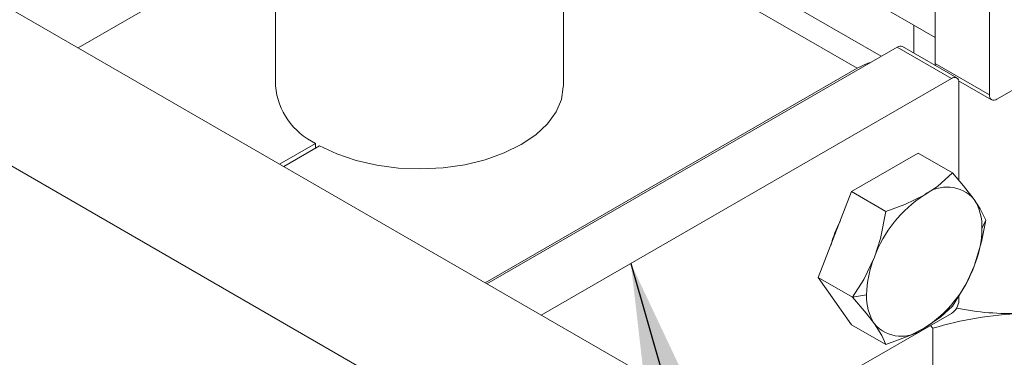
# Model space of a CAD drawing. Header units: millimetres. Extents: x 450 to 25135, y 150 to 17673.
# Tile 16 of 201: x 3916 to 4172, y 2262 to 2350. Entities that reach past the tile are written whole.
import ezdxf

# ---------------------------------------------------------------- set-up
doc = ezdxf.new("R2010")
doc.units = ezdxf.units.MM
doc.linetypes.add('SLD-Continua', pattern=[0])
doc.layers.add('COTAS', color=1, linetype='SLD-Continua')
doc.layers.add('OCULTA', color=8, linetype='SLD-Continua')
doc.styles.get("Standard").update_dxf_attribs({"font": 'ARIALN.TTF'})
doc.dimstyles.new('SLDDIMSTYLE0', dxfattribs={"dimtxt": 0.18, "dimasz": 105, "dimexe": 0, "dimexo": 0.0625, "dimgap": 0, "dimtad": 0, "dimtih": 1, "dimtoh": 1, "dimdec": 0, "dimrnd": 1e-09, "dimzin": 0, "dimdsep": 46, "dimtxsty": 'Standard', "dimsah": 1, "dimcen": 0.09, "dimadec": 0, "dimazin": 0, "dimtfac": 105, "dimtdec": 0, "dimtofl": 0, "dimtmove": 0, "dimatfit": 3, "dimfxl": 1, "dimfrac": 2, "dimtolj": 1, "dimtzin": 0, "dimarcsym": 0})

msp = doc.modelspace()

# ---------------------------------------------------------------- linework, layer by layer
at = {"color": 7, "linetype": 'SLD-Continua', "lineweight": 18, "ltscale": 30}
for p, q in [((3982.41, 4868.74), (3982.41, 2332.77)), ((4057.41, 2332.77), (4057.41, 4868.87)), ((4148.7, 2348.59), (4148.7, 2341.3))]:
    msp.add_line(p, q, dxfattribs=at)
at = {"layer": 'COTAS', "linetype": 'SLD-Continua', "lineweight": 18, "ltscale": 30}
for p, q in [((4290.2, 2398.48), (4170.34, 2329.29)), ((4154.26, 2395.33), (4154.26, 2338.58)), ((4168.4, 2387.16), (4168.4, 2330.41)), ((3982.41, 2372.35), (3931, 2342.67)), ((4133.93, 2337.36), (4081.43, 2367.67)), ((4140.23, 2340.49), (4091.42, 2368.66)), ((4116.5, 2367.18), (4154.26, 2345.39)), ((4144.36, 2342.87), (4037.5, 2281.19)), ((4158.5, 2334.71), (4144.36, 2342.87)), ((4159.87, 2334.85), (4145.73, 2343.01)), ((4133.93, 2337.36), (4037.06, 2281.44)), ((4168.4, 2330.41), (4154.26, 2338.58)), ((4158.5, 2334.71), (4051.65, 2273.02)), ((4160.38, 2334.11), (4168.97, 2329.15)), ((4160.44, 2333.59), (4160.44, 2308.14)), ((3983.5, 2312.36), (3992.87, 2317.77)), ((3993.93, 2317.16), (3984.56, 2311.75)), ((3992.87, 2316.55), (3992.87, 2317.77)), ((4149.85, 2315.22), (4132.5, 2305.21)), ((4149.85, 2315.22), (4158.76, 2310.08)), ((4132.5, 2305.21), (4123.82, 2282.85)), ((4132.5, 2305.21), (4141.41, 2300.06)), ((4167.44, 2297.74), (4166.45, 2295.62)), ((4123.82, 2282.85), (4132.74, 2277.7)), ((4123.82, 2282.85), (4132.5, 2270.5)), ((4136.4, 2278.27), (4132.74, 2277.7)), ((4160.44, 2278.11), (4160.44, 2276.84)), ((4158.5, 2273.47), (4104.69, 2242.4)), ((4132.5, 2270.5), (4141.41, 2265.36)), ((4153.63, 2269.59), (4153.02, 2270.31)), ((4153.63, 2242.76), (4153.63, 2269.59))]:
    msp.add_line(p, q, dxfattribs=at)
at = {"layer": 'COTAS', "linetype": 'SLD-Continua', "lineweight": 18, "ltscale": 30, "flags": 128}
for points in [[(4133.93, 2337.36), (4136.69, 2338.64), (4137.44, 2338.88)], [(4154.26, 2338.58), (4154.29, 2338.16), (4154.32, 2338.05)], [(4057.41, 2332.77), (4057.4, 2332.55), (4056.9, 2329.21), (4055.5, 2325.96), (4053.25, 2322.87), (4050.2, 2320.01), (4046.42, 2317.46), (4042.01, 2315.28), (4037.06, 2313.52), (4031.71, 2312.22), (4026.07, 2311.42), (4020.28, 2311.12), (4014.49, 2311.35), (4008.82, 2312.09), (4003.42, 2313.33), (3998.41, 2315.03), (3993.93, 2317.16)], [(4158.76, 2310.08), (4154.84, 2306.56), (4151.43, 2304.3)], [(4164.44, 2303.13), (4161.68, 2306.71), (4158.76, 2310.08)], [(4151.43, 2304.3), (4146.32, 2301.83), (4141.41, 2300.06)], [(4167.44, 2297.74), (4166.02, 2300.67), (4164.44, 2303.13)], [(4141.41, 2300.06), (4140, 2292.99), (4138.42, 2288.11)], [(4164.44, 2285.78), (4166.37, 2292.07), (4167.44, 2297.74)], [(4138.42, 2288.11), (4135.66, 2282.3), (4132.74, 2277.7)], [(4158.76, 2275.38), (4162.35, 2281.2), (4164.44, 2285.78)], [(4132.74, 2277.7), (4136.33, 2273.52), (4138.42, 2270.76)], [(4151.43, 2269.59), (4155.71, 2272.54), (4158.76, 2275.38)], [(4138.42, 2270.76), (4140.35, 2267.66), (4141.41, 2265.36)], [(4141.41, 2265.36), (4147.5, 2267.62), (4151.43, 2269.59)]]:
    msp.add_lwpolyline(points, dxfattribs=at)
at = {"layer": 'COTAS', "linetype": 'SLD-Continua', "lineweight": 18, "ltscale": 900}
for centre, radius, start, end in [((4145.16, 2341.75), 1.38, 65.7016, 125.6114), ((4159.26, 2333.78), 1.2, 350.7765, 129.2131), ((4000.7, 2334.38), 18.36, 185.0272, 244.7484), ((4169.58, 2330.22), 1.2, 170.7762, 309.2058), ((4157.34, 2297.06), 9.34, 40.5353, 129.2462), ((4169.02, 2276.83), 32.61, 122.6365, 159.7748), ((4153.42, 2296.15), 13.04, 357.6519, 32.3458), ((4157.49, 2283.23), 31.42, 152.7325, 165.4586), ((4138.79, 2296.16), 27.67, 337.9797, 358.8902), ((4164.06, 2277.74), 27.66, 157.9772, 178.8927), ((4133.84, 2297.06), 32.61, 302.6388, 339.7724), ((4149.43, 2277.74), 13.04, 177.6471, 212.3507), ((4156.22, 2277.03), 4.23, 302.5977, 357.3995), ((4181.39, 2175.66), 97.94, 92.7701, 106.4677), ((4173.64, 2340.42), 67, 258.114, 272.5868), ((4145.52, 2276.83), 9.34, 220.5345, 309.2471)]:
    msp.add_arc(centre, radius, start, end, dxfattribs=at)
at = {"layer": 'OCULTA', "linetype": 'SLD-Continua', "lineweight": 18, "ltscale": 30}
for p, q in [((4215.24, 2178.58), (3914.72, 2352.07)), ((4179.89, 2158.17), (3879.37, 2331.66))]:
    msp.add_line(p, q, dxfattribs=at)

# ---------------------------------------------------------------- leaders
at = {"layer": 'COTAS', "ltscale": 30}
for points in [[(4106.71, 2513.03), (5187.86, 1535.23)], [(4074.99, 2286.5), (4260.21, 1636.75)]]:
    msp.add_leader(points, dimstyle='SLDDIMSTYLE0', dxfattribs=at)

doc.saveas('drawing.dxf')
